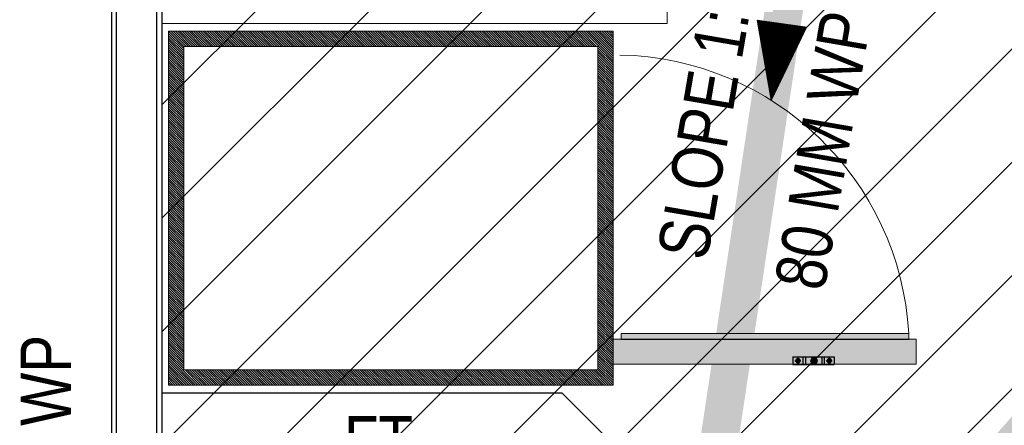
# Model space of a CAD drawing. Header units: millimetres. Extents: x 103872 to 294171, y 5570 to 32737.
# Tile 70 of 117: x 134277 to 136226, y 9996 to 10799. Entities that reach past the tile are written whole.
import ezdxf

# ---------------------------------------------------------------- set-up
doc = ezdxf.new("R2010")
doc.units = ezdxf.units.MM
doc.header["$LTSCALE"] = 2.5
doc.linetypes.add('CENTER', pattern=[50.8, 31.75, -6.35, 6.35, -6.35])
doc.linetypes.add('DASHED', pattern=[19.05, 12.7, -6.35])
for name, color, linetype, lineweight in [('00-ABM-PHE-DRAINAGE TEXT', 7, 'Continuous', 18), ('00-ABM-WASTE PIPE', 3, 'Continuous', 0), ('A-WALL', 7, 'Continuous', 30), ('CKD Equipments', 252, 'Continuous', 0), ('Dimension', 40, 'Continuous', 0), ('EQUIPMENT', 210, 'Continuous', 0), ('Flow Direction', 1, 'Continuous', 0), ('WALL', 132, 'Continuous', 25)]:
    doc.layers.add(name, color=color, linetype=linetype, lineweight=lineweight)
doc.layers.add('FAINTEQUIP', color=253, linetype='Continuous')
doc.layers.add('P_SUPPORT', color=7, linetype='Continuous')
doc.styles.add('arial 0.80', font='arial.ttf', dxfattribs={"width": 0.8})

# ---------------------------------------------------------------- blocks, each defined once
blk = doc.blocks.new('*U43')
at = {"color": 8}
for points in [[(0, 0), (6936.3, 0), (6936.3, -10), (0, -10)], [(0, -100), (6936.3, -100), (6936.3, -90), (0, -90)]]:
    blk.add_lwpolyline(points, close=True, dxfattribs=at)
blk = doc.blocks.new('G$C90A9299F')
at = {"layer": 'CKD Equipments'}
h = blk.add_hatch(dxfattribs=at)
h.set_pattern_fill('ANSI36', color=8, angle=360)
h.set_pattern_definition([(135, (-2880078.5, -3501379.5), (-6.1739260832, 1.6837980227), [7.9375, -1.5875, 0, -1.5875])])
h.paths.add_polyline_path([(598, 896), (610, 896), (610, 1465), (598, 1465)])
at = {"layer": 'CKD Equipments', "ltscale": 0.25}
h = blk.add_hatch(dxfattribs=at)
h.set_pattern_fill('ANSI31', color=8)
h.set_pattern_definition([(45, (-606493, 32858.5), (-2.24506403, 2.24506403), [])])
h.paths.add_polyline_path([(0, 880), (700, 880), (700, 0), (0, 0)])
h.paths.add_polyline_path([(30, 850), (670, 850), (670, 30), (30, 30)], flags=16)
at = {"layer": 'FAINTEQUIP'}
h = blk.add_hatch(dxfattribs=at)
h.set_pattern_fill('INSUL', color=8, angle=90)
h.set_pattern_definition([(360, (-12508187.531, 260434.304), (2e-14, 9.525), []), (360, (-12508187.531, 260437.479), (2e-14, 9.525), [3.175, -3.175]), (360, (-12508187.531, 260440.654), (2e-14, 9.525), [3.175, -3.175])])
h.paths.add_polyline_path([(609, 880), (609, 1480), (659, 1480), (659, 880)])
at = {"layer": 'CKD Equipments', "color": 8, "elevation": 0.1}
blk.add_lwpolyline([(598, 896), (610, 896), (610, 1465), (598, 1465)], close=True, dxfattribs=at)
blk.add_lwpolyline([(609, 880), (609, 1480), (659, 1480), (659, 880), (609, 880)], dxfattribs=at)
at = {"layer": 'CKD Equipments', "color": 8, "ltscale": 0.25}
blk.add_lwpolyline([(0, 880), (700, 880), (700, 0), (0, 0), (0, 880)], dxfattribs=at)
blk.add_lwpolyline([(30, 850), (670, 850), (670, 30), (30, 30)], close=True, dxfattribs=at)
at = {"layer": 'CKD Equipments', "color": 8}
blk.add_arc((631, 881.8, 0.1), 584.2, 93.243, 178.8996, dxfattribs=at)
blk = doc.blocks.new('ARCH')
at = {"layer": 'EQUIPMENT', "color": 8, "linetype": 'DASHED', "lineweight": 18, "ltscale": 800}
blk.add_lwpolyline([(115720.8, 13210.6), (115720.8, 10791.8), (116720.8, 10791.8), (116720.8, 13210.6)], close=True, dxfattribs=at)
at = {"layer": 'WALL', "color": 8}
for p in [(115720.8, 10060.6), (116594.1, 9978.8)]:
    blk.add_line(p, (116512.3, 10060.6), dxfattribs=at)
at = {"layer": 'A-WALL', "color": 8, "rotation": 270.0000000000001}
blk.add_blockref('G$C90A9299F', (115734, 10776.1), dxfattribs=at)
at = {"layer": 'WALL', "color": 8, "xscale": -1, "rotation": 89.99999999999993}
blk.add_blockref('*U43', (115620.8, 13310.6), dxfattribs=at)
blk = doc.blocks.new('arrow direction')
at = {"linetype": 'Continuous'}
h = blk.add_hatch(dxfattribs=at)
h.set_pattern_fill('ANSI31', color=256, scale=1.5)
h.set_pattern_definition([(45, (14896.56726, 162392.98008), (-0.13258252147, 0.13258252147), [])])
h.paths.add_polyline_path([(-46.3, -29.7), (46.3, 0), (24.2, 7.1), (-46.3, 29.7)])
blk.add_lwpolyline([(-46.3, -29.7), (46.3, 0), (46.3, 0), (-46.3, 29.7)], close=True, dxfattribs=at)

msp = doc.modelspace()

# ---------------------------------------------------------------- block references
at = {"layer": 'Dimension'}
msp.add_blockref('ARCH', (18837.3, 0), dxfattribs=at)

# ---------------------------------------------------------------- next in the draw order: hatches: boundary and pattern name
h = msp.add_hatch(dxfattribs=at)
h.set_pattern_fill('ANSI31', color=5, scale=50)
h.paths.add_polyline_path([(137058.2, 13210.6), (134558.2, 13210.6), (134558.2, 8500.6), (137058.2, 8500.6)])
at = {"layer": 'P_SUPPORT'}
h = msp.add_hatch(color=8, dxfattribs=at)
h.set_gradient(color1=(128, 128, 128), one_color=1, tint=1, name='SPHERICAL')
h.paths.add_polyline_path([(135817.1, 10128.1), (135817.1, 10124.1), (135821.1, 10124.1, 0.414214)])
h.paths.add_polyline_path([(135821.1, 10124.1), (135817.1, 10124.1), (135817.1, 10120.1, 0.414214)])
h.paths.add_polyline_path([(135817.1, 10124.1), (135813.1, 10124.1, 0.414214), (135817.1, 10120.1)])
h.paths.add_polyline_path([(135817.1, 10128.1, 0.414214), (135813.1, 10124.1), (135817.1, 10124.1)])
h = msp.add_hatch(color=8, dxfattribs=at)
h.set_gradient(color1=(128, 128, 128), one_color=1, tint=1, name='SPHERICAL')
h.paths.add_polyline_path([(135849, 10129.8), (135849, 10124.1), (135854.7, 10124.1, 0.414214)])
h.paths.add_polyline_path([(135854.7, 10124.1), (135849, 10124.1), (135849, 10118.3, 0.414214)])
h.paths.add_polyline_path([(135849, 10124.1), (135843.2, 10124.1, 0.414214), (135849, 10118.3)])
h.paths.add_polyline_path([(135849, 10129.8, 0.414214), (135843.2, 10124.1), (135849, 10124.1)])
h = msp.add_hatch(color=8, dxfattribs=at)
h.set_gradient(color1=(128, 128, 128), one_color=1, tint=1, name='SPHERICAL')
h.paths.add_polyline_path([(135879.1, 10128.1), (135879.1, 10124.1), (135883.1, 10124.1, 0.414214)])
h.paths.add_polyline_path([(135883.1, 10124.1), (135879.1, 10124.1), (135879.1, 10120.1, 0.414214)])
h.paths.add_polyline_path([(135879.1, 10124.1), (135875.1, 10124.1, 0.414214), (135879.1, 10120.1)])
h.paths.add_polyline_path([(135879.1, 10128.1, 0.414214), (135875.1, 10124.1), (135879.1, 10124.1)])

# ---------------------------------------------------------------- next in the draw order: linework, layer by layer
at = {"layer": '00-ABM-WASTE PIPE', "const_width": 75, "elevation": -8910.1}
msp.add_lwpolyline([(135929.9, 11753.5), (135576.9, 9403.8)], dxfattribs=at)
at = {"layer": '00-ABM-WASTE PIPE', "const_width": 75}
msp.add_lwpolyline([(135743.5, 9392.7), (136404.9, 10143.5)], dxfattribs=at)
at = {"layer": 'Dimension', "color": 5}
msp.add_lwpolyline([(137058.2, 13210.6), (134558.2, 13210.6), (134558.2, 8500.6), (137058.2, 8500.6)], close=True, dxfattribs=at)
at = {"layer": 'P_SUPPORT'}
for p, q in [((135807.1, 10131.6), (135889.1, 10131.6)), ((135807.1, 10131.6, 0.9), (135807.1, 10116.6, 0.9)), ((135807.1, 10116.6), (135889.1, 10116.6)), ((135827.1, 10131.6, -0.1), (135827.1, 10116.6, -0.1)), ((135832.1, 10131.6), (135832.1, 10116.6)), ((135864.1, 10131.6), (135864.1, 10116.6)), ((135869.1, 10131.6, -0.1), (135869.1, 10116.6, -0.1)), ((135889.1, 10131.6, 0.9), (135889.1, 10116.6, 0.9))]:
    msp.add_line(p, q, dxfattribs=at)
at = {"layer": 'P_SUPPORT', "color": 8, "linetype": 'CENTER', "ltscale": 0.02}
for p, q in [((135811.1, 10124.1, 0.7), (135823.1, 10124.1, 0.7)), ((135817.1, 10130.1, 0.7), (135817.1, 10118.1, 0.7)), ((135873.1, 10124.1, 0.7), (135885.1, 10124.1, 0.7)), ((135879.1, 10130.1, 0.7), (135879.1, 10118.1, 0.7))]:
    msp.add_line(p, q, dxfattribs=at)
at = {"layer": 'P_SUPPORT', "elevation": 0.7}
for points in [[(135814.8, 10128.1), (135812.5, 10124.1), (135814.8, 10120.1), (135819.4, 10120.1), (135821.7, 10124.1), (135819.4, 10128.1)], [(135876.8, 10128.1), (135874.5, 10124.1), (135876.8, 10120.1), (135881.4, 10120.1), (135883.7, 10124.1), (135881.4, 10128.1)]]:
    msp.add_lwpolyline(points, close=True, dxfattribs=at)
at = {"layer": 'P_SUPPORT'}
msp.add_lwpolyline([(135845.6, 10129.8), (135842.3, 10124.1), (135845.6, 10118.3), (135852.3, 10118.3), (135855.6, 10124.1), (135852.3, 10129.8)], close=True, dxfattribs=at)
for centre, radius in [((135817.1, 10124.1, 0.7), 4), ((135849, 10124.1), 5.75), ((135879.1, 10124.1, 0.7), 4)]:
    msp.add_circle(centre, radius, dxfattribs=at)

# ---------------------------------------------------------------- next in the draw order: block references
at = {"layer": 'Flow Direction', "xscale": -1.657176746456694, "yscale": 1.657176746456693, "zscale": 1.657176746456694, "rotation": 82.01021845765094}
msp.add_blockref('arrow direction', (135774.7, 10715.2, -8910.1), dxfattribs=at)

# ---------------------------------------------------------------- next in the draw order: texts
at = {"layer": '00-ABM-PHE-DRAINAGE TEXT', "style": 'arial 0.80', "width": 0.8}
for s, rotation, p in [('SLOPE 1:80', 80.1898, (135636.8, 10320)), ('80 MM WP', 80.1898, (135868.9, 10259.9)), ('50 MM WP', 90, (134378.5, 9622.6, 0.1))]:
    msp.add_text(s, height=100, rotation=rotation, dxfattribs=at).set_placement(p)
msp.add_text('FT', height=100, dxfattribs=at).set_placement((134918.5, 9914.6, -0.1))

doc.saveas('drawing.dxf')
